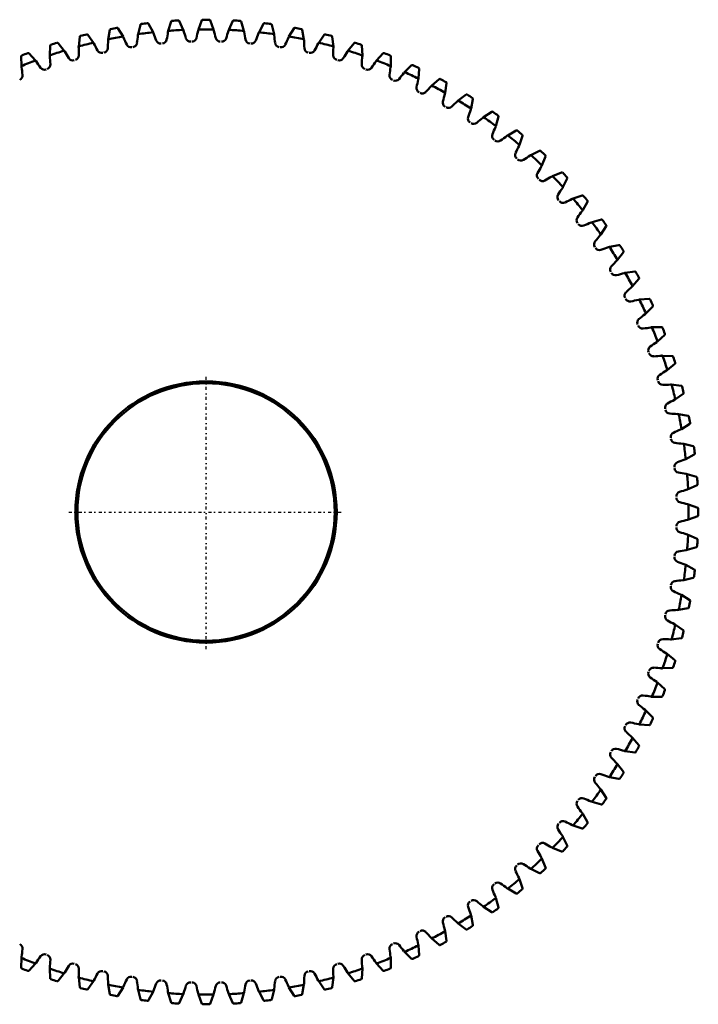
# Model space of a CAD drawing. Header units: millimetres. Extents: x -1 to 474, y -1 to 306.
# Tile 14 of 14: x 368 to 474, y 76 to 229. Entities that reach past the tile are written whole.
import ezdxf

# ---------------------------------------------------------------- set-up
doc = ezdxf.new("R2010")
doc.units = ezdxf.units.MM
doc.linetypes.add('Center', pattern=[1.5, 0.45, -0.5, 0.05, -0.5])
doc.layers.add('center', color=4, linetype='Center', lineweight=25)
doc.layers.add('vis', color=1, linetype='Continuous', lineweight=50)

# ---------------------------------------------------------------- blocks, each defined once
blk = doc.blocks.new('5_GEAHB1_5_100_15_A_40_b_0_in_GEAHB1_5_100_15_A_40_900')
at = {"layer": 'center'}
for p, q in [((397.2, 131.38), (397.2, 174.01)), ((375.88, 152.7), (418.51, 152.7))]:
    blk.add_line(p, q, dxfattribs=at)
at = {"layer": 'vis'}
for p, q in [((386.99, 228.42), (386.63, 226.95)), ((388.97, 227.25), (388.26, 228.58)), ((391.76, 228.92), (391.32, 227.47)), ((393.67, 227.62), (393.04, 229)), ((396.56, 229.11), (396.02, 227.69)), ((398.38, 227.69), (397.84, 229.11)), ((401.36, 229), (400.73, 227.62)), ((403.08, 227.47), (402.64, 228.92)), ((406.14, 228.58), (405.43, 227.25)), ((407.77, 226.95), (407.41, 228.42)), ((377.58, 226.55), (377.41, 225.04)), ((379.69, 225.63), (378.82, 226.86)), ((382.25, 227.63), (381.99, 226.14)), ((384.31, 226.58), (383.51, 227.87)), ((410.89, 227.87), (410.09, 226.58)), ((412.41, 226.14), (412.15, 227.63)), ((415.58, 226.86), (414.71, 225.63)), ((416.99, 225.04), (416.82, 226.55)), ((372.98, 225.17), (372.91, 223.66)), ((375.15, 224.38), (374.2, 225.56)), ((420.2, 225.56), (419.25, 224.38)), ((421.49, 223.66), (421.42, 225.17)), ((368.48, 223.51), (368.5, 221.99)), ((370.69, 222.86), (369.67, 223.98)), ((424.73, 223.98), (423.71, 222.86)), ((425.9, 221.99), (425.92, 223.51)), ((429.15, 222.11), (428.06, 221.06)), ((430.2, 220.05), (430.31, 221.56)), ((433.45, 219.96), (432.29, 218.98)), ((434.36, 217.85), (434.57, 219.35)), ((437.6, 217.55), (436.39, 216.65)), ((438.38, 215.39), (438.68, 216.87)), ((441.59, 214.89), (440.33, 214.06)), ((442.23, 212.68), (442.63, 214.14)), ((445.41, 211.98), (444.09, 211.23)), ((445.91, 209.73), (446.4, 211.16)), ((449.04, 208.84), (447.68, 208.17)), ((449.39, 206.56), (449.97, 207.96)), ((452.46, 205.47), (451.06, 204.89)), ((452.67, 203.18), (453.34, 204.54)), ((455.66, 201.9), (454.23, 201.41)), ((455.73, 199.59), (456.48, 200.91)), ((458.64, 198.13), (457.18, 197.73)), ((458.56, 195.83), (459.39, 197.09)), ((461.37, 194.18), (459.89, 193.88)), ((461.15, 191.89), (462.05, 193.1)), ((463.85, 190.07), (462.35, 189.86)), ((463.48, 187.79), (464.46, 188.95)), ((466.06, 185.81), (464.55, 185.7)), ((465.56, 183.56), (466.61, 184.65)), ((468.01, 181.42), (466.49, 181.4)), ((467.36, 179.21), (468.48, 180.23)), ((469.67, 176.92), (468.16, 176.99)), ((468.88, 174.75), (470.06, 175.7)), ((471.05, 172.32), (469.54, 172.49)), ((470.13, 170.21), (471.36, 171.08)), ((472.13, 167.65), (470.64, 167.91)), ((471.08, 165.59), (472.37, 166.39)), ((472.92, 162.91), (471.45, 163.27)), ((471.75, 160.93), (473.08, 161.64)), ((473.42, 158.14), (471.97, 158.58)), ((472.12, 156.23), (473.5, 156.86)), ((473.61, 153.34), (472.19, 153.88)), ((472.19, 151.52), (473.61, 152.06)), ((473.5, 148.54), (472.12, 149.17)), ((471.97, 146.82), (473.42, 147.26)), ((473.08, 143.76), (471.75, 144.47)), ((471.45, 142.13), (472.92, 142.49)), ((472.37, 139.01), (471.08, 139.81)), ((470.64, 137.49), (472.13, 137.75)), ((471.36, 134.32), (470.13, 135.19)), ((469.54, 132.91), (471.05, 133.08)), ((470.06, 129.7), (468.88, 130.65)), ((468.16, 128.41), (469.67, 128.48)), ((468.48, 125.17), (467.36, 126.19)), ((466.49, 124), (468.01, 123.98)), ((466.61, 120.75), (465.56, 121.84)), ((464.55, 119.7), (466.06, 119.59)), ((464.46, 116.45), (463.48, 117.61)), ((462.35, 115.54), (463.85, 115.33)), ((462.05, 112.3), (461.15, 113.51)), ((459.89, 111.52), (461.37, 111.22)), ((459.39, 108.31), (458.56, 109.57)), ((457.18, 107.67), (458.64, 107.27)), ((456.48, 104.49), (455.73, 105.81)), ((454.23, 103.99), (455.66, 103.5)), ((453.34, 100.86), (452.67, 102.22)), ((451.06, 100.51), (452.46, 99.93)), ((449.97, 97.44), (449.39, 98.84)), ((447.68, 97.23), (449.04, 96.56)), ((446.4, 94.24), (445.91, 95.67)), ((444.09, 94.17), (445.41, 93.42)), ((442.63, 91.26), (442.23, 92.72)), ((440.33, 91.34), (441.59, 90.51)), ((436.39, 88.75), (437.6, 87.85)), ((438.68, 88.53), (438.38, 90.01)), ((434.57, 86.05), (434.36, 87.55)), ((432.29, 86.42), (433.45, 85.44)), ((428.06, 84.34), (429.15, 83.29)), ((430.31, 83.84), (430.2, 85.35)), ((368.5, 83.41), (368.48, 81.89)), ((425.92, 81.89), (425.9, 83.41)), ((369.67, 81.42), (370.69, 82.54)), ((372.91, 81.74), (372.98, 80.23)), ((421.42, 80.23), (421.49, 81.74)), ((423.71, 82.54), (424.73, 81.42)), ((374.2, 79.84), (375.15, 81.02)), ((377.41, 80.36), (377.58, 78.85)), ((378.82, 78.54), (379.69, 79.77)), ((414.71, 79.77), (415.58, 78.54)), ((416.82, 78.85), (416.99, 80.36)), ((419.25, 81.02), (420.2, 79.84)), ((381.99, 79.26), (382.25, 77.77)), ((383.51, 77.53), (384.31, 78.82)), ((386.63, 78.45), (386.99, 76.98)), ((388.26, 76.82), (388.97, 78.15)), ((405.43, 78.15), (406.14, 76.82)), ((407.41, 76.98), (407.77, 78.45)), ((410.09, 78.82), (410.89, 77.53)), ((412.15, 77.77), (412.41, 79.26)), ((391.32, 77.93), (391.76, 76.48)), ((393.04, 76.4), (393.67, 77.78)), ((396.02, 77.71), (396.56, 76.29)), ((397.84, 76.29), (398.38, 77.71)), ((400.73, 77.78), (401.36, 76.4)), ((402.64, 76.48), (403.08, 77.93))]:
    blk.add_line(p, q, dxfattribs=at)
for points in [[(387.11, 228.53), (387.07, 228.52), (387.03, 228.49), (387, 228.45), (386.99, 228.42)], [(388.26, 228.58), (388.23, 228.62), (388.18, 228.65), (388.13, 228.66), (388.11, 228.66)], [(391.9, 229.02), (391.85, 229), (391.81, 228.98), (391.78, 228.94), (391.76, 228.92)], [(393.04, 229), (393.01, 229.04), (392.97, 229.07), (392.92, 229.08), (392.9, 229.08)], [(396.7, 229.2), (396.65, 229.19), (396.61, 229.17), (396.57, 229.13), (396.56, 229.11)], [(397.84, 229.11), (397.81, 229.15), (397.77, 229.18), (397.72, 229.2), (397.7, 229.2)], [(401.5, 229.08), (401.45, 229.07), (401.41, 229.05), (401.37, 229.02), (401.36, 229)], [(402.64, 228.92), (402.61, 228.96), (402.57, 228.99), (402.53, 229.01), (402.5, 229.02)], [(406.29, 228.66), (406.24, 228.66), (406.2, 228.64), (406.16, 228.61), (406.14, 228.58)], [(407.41, 228.42), (407.39, 228.47), (407.35, 228.51), (407.31, 228.53), (407.29, 228.53)], [(377.69, 226.67), (377.64, 226.65), (377.61, 226.62), (377.59, 226.57), (377.58, 226.55)], [(378.82, 226.86), (378.78, 226.9), (378.73, 226.92), (378.68, 226.92), (378.66, 226.92)], [(382.37, 227.75), (382.33, 227.73), (382.29, 227.7), (382.26, 227.66), (382.25, 227.63)], [(383.51, 227.87), (383.48, 227.91), (383.43, 227.93), (383.38, 227.94), (383.36, 227.94)], [(411.04, 227.94), (410.99, 227.94), (410.95, 227.92), (410.91, 227.89), (410.89, 227.87)], [(412.15, 227.63), (412.13, 227.68), (412.09, 227.72), (412.05, 227.74), (412.03, 227.75)], [(415.74, 226.92), (415.69, 226.92), (415.64, 226.91), (415.6, 226.89), (415.58, 226.86)], [(416.82, 226.55), (416.81, 226.59), (416.77, 226.64), (416.73, 226.66), (416.71, 226.67)], [(373.08, 225.3), (373.04, 225.28), (373.01, 225.24), (372.99, 225.2), (372.98, 225.17)], [(374.2, 225.56), (374.16, 225.6), (374.11, 225.61), (374.06, 225.61), (374.04, 225.61)], [(420.36, 225.61), (420.31, 225.62), (420.27, 225.61), (420.22, 225.58), (420.2, 225.56)], [(421.42, 225.17), (421.41, 225.22), (421.38, 225.26), (421.34, 225.29), (421.32, 225.3)], [(368.57, 223.64), (368.53, 223.62), (368.5, 223.58), (368.48, 223.53), (368.48, 223.51)], [(369.67, 223.98), (369.63, 224.01), (369.58, 224.02), (369.53, 224.02), (369.51, 224.01)], [(424.89, 224.01), (424.85, 224.02), (424.8, 224.02), (424.75, 223.99), (424.73, 223.98)], [(425.92, 223.51), (425.91, 223.55), (425.89, 223.6), (425.85, 223.63), (425.83, 223.64)], [(429.32, 222.13), (429.27, 222.14), (429.22, 222.14), (429.18, 222.12), (429.15, 222.11)], [(430.31, 221.56), (430.3, 221.61), (430.28, 221.66), (430.25, 221.69), (430.23, 221.7)], [(433.61, 219.98), (433.57, 219.99), (433.52, 219.99), (433.47, 219.98), (433.45, 219.96)], [(434.57, 219.35), (434.57, 219.4), (434.55, 219.44), (434.51, 219.48), (434.49, 219.49)], [(437.77, 217.56), (437.72, 217.58), (437.67, 217.58), (437.63, 217.57), (437.6, 217.55)], [(438.68, 216.87), (438.68, 216.92), (438.66, 216.97), (438.63, 217.01), (438.61, 217.02)], [(441.76, 214.88), (441.71, 214.91), (441.67, 214.91), (441.62, 214.9), (441.59, 214.89)], [(442.63, 214.14), (442.63, 214.19), (442.62, 214.24), (442.59, 214.28), (442.57, 214.29)], [(445.58, 211.96), (445.53, 211.99), (445.49, 212), (445.44, 211.99), (445.41, 211.98)], [(446.4, 211.16), (446.4, 211.21), (446.39, 211.26), (446.36, 211.31), (446.35, 211.32)], [(449.2, 208.81), (449.16, 208.84), (449.11, 208.85), (449.06, 208.84), (449.04, 208.84)], [(449.97, 207.96), (449.98, 208.01), (449.97, 208.06), (449.95, 208.1), (449.93, 208.12)], [(452.62, 205.43), (452.58, 205.46), (452.54, 205.48), (452.49, 205.48), (452.46, 205.47)], [(453.34, 204.54), (453.35, 204.59), (453.34, 204.64), (453.32, 204.68), (453.31, 204.7)], [(455.82, 201.85), (455.79, 201.88), (455.74, 201.9), (455.69, 201.9), (455.66, 201.9)], [(456.48, 200.91), (456.5, 200.96), (456.49, 201.01), (456.48, 201.06), (456.46, 201.08)], [(458.79, 198.07), (458.76, 198.1), (458.71, 198.13), (458.67, 198.13), (458.64, 198.13)], [(459.39, 197.09), (459.41, 197.14), (459.41, 197.19), (459.4, 197.24), (459.38, 197.26)], [(461.52, 194.11), (461.49, 194.15), (461.45, 194.17), (461.4, 194.18), (461.37, 194.18)], [(462.05, 193.1), (462.08, 193.15), (462.08, 193.2), (462.07, 193.25), (462.06, 193.27)], [(463.99, 189.99), (463.96, 190.03), (463.92, 190.06), (463.88, 190.07), (463.85, 190.07)], [(464.46, 188.95), (464.49, 188.99), (464.5, 189.04), (464.49, 189.09), (464.48, 189.11)], [(466.2, 185.73), (466.18, 185.77), (466.14, 185.79), (466.09, 185.81), (466.06, 185.81)], [(466.61, 184.65), (466.63, 184.7), (466.65, 184.75), (466.64, 184.8), (466.63, 184.82)], [(468.14, 181.33), (468.12, 181.37), (468.08, 181.4), (468.03, 181.42), (468.01, 181.42)], [(468.48, 180.23), (468.51, 180.27), (468.52, 180.32), (468.52, 180.37), (468.51, 180.39)], [(469.8, 176.82), (469.78, 176.86), (469.74, 176.89), (469.7, 176.91), (469.67, 176.92)], [(470.06, 175.7), (470.1, 175.74), (470.11, 175.79), (470.11, 175.84), (470.11, 175.86)], [(471.17, 172.21), (471.15, 172.26), (471.12, 172.29), (471.07, 172.31), (471.05, 172.32)], [(471.36, 171.08), (471.4, 171.12), (471.42, 171.17), (471.42, 171.22), (471.42, 171.24)], [(472.25, 167.53), (472.23, 167.57), (472.2, 167.61), (472.16, 167.64), (472.13, 167.65)], [(472.37, 166.39), (472.41, 166.42), (472.43, 166.47), (472.44, 166.52), (472.44, 166.54)], [(473.03, 162.79), (473.02, 162.83), (472.99, 162.87), (472.95, 162.9), (472.92, 162.91)], [(473.08, 161.64), (473.12, 161.67), (473.15, 161.72), (473.16, 161.77), (473.16, 161.79)], [(473.52, 158), (473.5, 158.05), (473.48, 158.09), (473.44, 158.12), (473.42, 158.14)], [(473.5, 156.86), (473.54, 156.89), (473.57, 156.93), (473.58, 156.98), (473.58, 157)], [(473.7, 153.2), (473.69, 153.25), (473.67, 153.29), (473.63, 153.33), (473.61, 153.34)], [(473.61, 152.06), (473.65, 152.09), (473.68, 152.13), (473.7, 152.18), (473.7, 152.2)], [(473.58, 148.4), (473.57, 148.45), (473.55, 148.49), (473.52, 148.53), (473.5, 148.54)], [(473.42, 147.26), (473.46, 147.29), (473.49, 147.33), (473.51, 147.37), (473.52, 147.4)], [(472.92, 142.49), (472.97, 142.51), (473.01, 142.55), (473.03, 142.59), (473.03, 142.61)], [(473.16, 143.61), (473.16, 143.66), (473.14, 143.7), (473.11, 143.74), (473.08, 143.76)], [(472.13, 137.75), (472.18, 137.77), (472.22, 137.81), (472.24, 137.85), (472.25, 137.87)], [(472.44, 138.86), (472.44, 138.91), (472.42, 138.95), (472.39, 138.99), (472.37, 139.01)], [(471.05, 133.08), (471.09, 133.09), (471.14, 133.13), (471.16, 133.17), (471.17, 133.19)], [(471.42, 134.16), (471.42, 134.21), (471.41, 134.26), (471.39, 134.3), (471.36, 134.32)], [(469.67, 128.48), (469.72, 128.49), (469.76, 128.52), (469.79, 128.56), (469.8, 128.58)], [(470.11, 129.54), (470.12, 129.59), (470.11, 129.63), (470.08, 129.68), (470.06, 129.7)], [(468.01, 123.98), (468.05, 123.99), (468.1, 124.01), (468.13, 124.05), (468.14, 124.07)], [(468.51, 125.01), (468.52, 125.05), (468.52, 125.1), (468.49, 125.15), (468.48, 125.17)], [(466.06, 119.59), (466.11, 119.6), (466.16, 119.62), (466.19, 119.65), (466.2, 119.67)], [(466.63, 120.58), (466.64, 120.63), (466.64, 120.68), (466.62, 120.72), (466.61, 120.75)], [(464.48, 116.29), (464.49, 116.33), (464.49, 116.38), (464.48, 116.43), (464.46, 116.45)], [(463.85, 115.33), (463.9, 115.33), (463.94, 115.35), (463.98, 115.39), (463.99, 115.41)], [(462.06, 112.13), (462.08, 112.18), (462.08, 112.23), (462.07, 112.27), (462.05, 112.3)], [(461.37, 111.22), (461.42, 111.22), (461.47, 111.24), (461.51, 111.27), (461.52, 111.29)], [(458.64, 107.27), (458.69, 107.27), (458.74, 107.28), (458.78, 107.31), (458.79, 107.33)], [(459.38, 108.14), (459.41, 108.19), (459.41, 108.23), (459.4, 108.28), (459.39, 108.31)], [(456.46, 104.32), (456.49, 104.37), (456.5, 104.41), (456.49, 104.46), (456.48, 104.49)], [(455.66, 103.5), (455.71, 103.5), (455.76, 103.51), (455.81, 103.54), (455.82, 103.55)], [(452.46, 99.93), (452.51, 99.92), (452.56, 99.93), (452.6, 99.95), (452.62, 99.97)], [(453.31, 100.7), (453.34, 100.74), (453.35, 100.79), (453.34, 100.84), (453.34, 100.86)], [(449.04, 96.56), (449.09, 96.55), (449.14, 96.56), (449.18, 96.58), (449.2, 96.59)], [(449.93, 97.28), (449.96, 97.32), (449.98, 97.36), (449.98, 97.41), (449.97, 97.44)], [(445.41, 93.42), (445.46, 93.4), (445.51, 93.41), (445.56, 93.42), (445.58, 93.44)], [(446.35, 94.08), (446.38, 94.11), (446.4, 94.16), (446.4, 94.21), (446.4, 94.24)], [(441.59, 90.51), (441.64, 90.49), (441.69, 90.49), (441.74, 90.5), (441.76, 90.52)], [(442.57, 91.11), (442.6, 91.14), (442.63, 91.19), (442.63, 91.23), (442.63, 91.26)], [(437.6, 87.85), (437.65, 87.82), (437.7, 87.82), (437.75, 87.83), (437.77, 87.84)], [(438.61, 88.38), (438.65, 88.41), (438.67, 88.45), (438.68, 88.5), (438.68, 88.53)], [(434.49, 85.91), (434.53, 85.94), (434.56, 85.98), (434.57, 86.02), (434.57, 86.05)], [(433.45, 85.44), (433.49, 85.41), (433.54, 85.4), (433.59, 85.41), (433.61, 85.42)], [(429.15, 83.29), (429.2, 83.27), (429.25, 83.25), (429.3, 83.26), (429.32, 83.27)], [(430.23, 83.7), (430.27, 83.72), (430.29, 83.76), (430.31, 83.81), (430.31, 83.84)], [(368.48, 81.89), (368.49, 81.85), (368.51, 81.8), (368.55, 81.77), (368.57, 81.76)], [(369.51, 81.39), (369.55, 81.38), (369.6, 81.38), (369.65, 81.41), (369.67, 81.42)], [(424.73, 81.42), (424.77, 81.39), (424.82, 81.38), (424.87, 81.38), (424.89, 81.39)], [(425.83, 81.76), (425.87, 81.78), (425.9, 81.82), (425.92, 81.87), (425.92, 81.89)], [(372.98, 80.23), (372.99, 80.18), (373.02, 80.14), (373.06, 80.11), (373.08, 80.1)], [(374.04, 79.79), (374.09, 79.78), (374.13, 79.79), (374.18, 79.82), (374.2, 79.84)], [(420.2, 79.84), (420.24, 79.8), (420.29, 79.79), (420.34, 79.79), (420.36, 79.79)], [(421.32, 80.1), (421.36, 80.12), (421.39, 80.16), (421.41, 80.2), (421.42, 80.23)], [(377.58, 78.85), (377.59, 78.81), (377.63, 78.76), (377.67, 78.74), (377.69, 78.73)], [(378.66, 78.48), (378.71, 78.48), (378.76, 78.49), (378.8, 78.51), (378.82, 78.54)], [(415.58, 78.54), (415.62, 78.5), (415.67, 78.48), (415.72, 78.48), (415.74, 78.48)], [(416.71, 78.73), (416.76, 78.75), (416.79, 78.78), (416.81, 78.83), (416.82, 78.85)], [(382.25, 77.77), (382.27, 77.72), (382.31, 77.68), (382.35, 77.66), (382.37, 77.65)], [(383.36, 77.46), (383.41, 77.46), (383.45, 77.48), (383.49, 77.51), (383.51, 77.53)], [(386.99, 76.98), (387.01, 76.93), (387.05, 76.89), (387.09, 76.87), (387.11, 76.87)], [(388.11, 76.74), (388.16, 76.74), (388.2, 76.76), (388.24, 76.79), (388.26, 76.82)], [(406.14, 76.82), (406.17, 76.78), (406.22, 76.75), (406.27, 76.74), (406.29, 76.74)], [(407.29, 76.87), (407.33, 76.88), (407.37, 76.91), (407.4, 76.95), (407.41, 76.98)], [(410.89, 77.53), (410.92, 77.49), (410.97, 77.47), (411.02, 77.46), (411.04, 77.46)], [(412.03, 77.65), (412.07, 77.67), (412.11, 77.7), (412.14, 77.74), (412.15, 77.77)], [(391.76, 76.48), (391.79, 76.44), (391.83, 76.41), (391.87, 76.39), (391.9, 76.38)], [(392.9, 76.32), (392.95, 76.33), (392.99, 76.35), (393.03, 76.38), (393.04, 76.4)], [(396.56, 76.29), (396.59, 76.25), (396.63, 76.22), (396.68, 76.2), (396.7, 76.2)], [(397.7, 76.2), (397.75, 76.21), (397.79, 76.23), (397.83, 76.27), (397.84, 76.29)], [(401.36, 76.4), (401.39, 76.36), (401.43, 76.33), (401.48, 76.32), (401.5, 76.32)], [(402.5, 76.38), (402.55, 76.4), (402.59, 76.42), (402.62, 76.46), (402.64, 76.48)]]:
    blk.add_lwpolyline(points, dxfattribs=at)
for radius in [20.3, 20]:
    blk.add_circle((397.2, 152.7), radius, dxfattribs=at)
for centre, radius, start, end in [((397.2, 152.7), 76.5, 96.8241, 97.5759), ((397.2, 152.7), 76.5, 93.2241, 93.9759), ((397.2, 152.7), 76.5, 89.6241, 90.3759), ((397.2, 152.7), 76.5, 86.0241, 86.7759), ((397.2, 152.7), 76.5, 82.4241, 83.1759), ((397.2, 152.7), 76.5, 104.0241, 104.7759), ((397.2, 152.7), 75, 99.9, 101.7), ((397.2, 152.7), 76.5, 100.4241, 101.1759), ((383.22, 225.96), 1.25, 22.7249, 29.9), ((404.87, 235.03), 22.22, 202.7249, 205.8924), ((364.46, 228.63), 22.22, 352.1076, 355.2751), ((387.85, 226.69), 1.25, 168.1, 175.2751), ((397.2, 152.7), 75, 96.3, 98.1), ((387.85, 226.69), 1.25, 19.1249, 26.3), ((410.03, 234.38), 22.22, 199.1249, 202.2924), ((369.3, 230.53), 22.22, 348.5076, 351.6751), ((392.52, 227.14), 1.25, 164.5, 171.6751), ((397.2, 152.7), 75, 92.7, 94.5), ((392.52, 227.14), 1.25, 15.5249, 22.7), ((415.13, 233.42), 22.22, 195.5249, 198.6924), ((374.24, 232.13), 22.22, 344.9076, 348.0751), ((397.2, 227.28), 1.25, 160.9, 168.0751), ((397.2, 152.7), 75, 89.1, 90.9), ((397.2, 227.28), 1.25, 11.9249, 19.1), ((420.16, 232.13), 22.22, 191.9249, 195.0924), ((379.27, 233.42), 22.22, 341.3076, 344.4751), ((401.88, 227.14), 1.25, 157.3, 164.4751), ((397.2, 152.7), 75, 85.5, 87.3), ((401.88, 227.14), 1.25, 8.3249, 15.5), ((425.1, 230.53), 22.22, 188.3249, 191.4924), ((384.37, 234.38), 22.22, 337.7076, 340.8751), ((406.55, 226.69), 1.25, 153.7, 160.8751), ((397.2, 152.7), 75, 81.9, 83.7), ((406.55, 226.69), 1.25, 4.7249, 11.9), ((429.94, 228.63), 22.22, 184.7249, 187.8924), ((389.53, 235.03), 22.22, 334.1076, 337.2751), ((411.18, 225.96), 1.25, 150.1, 157.2751), ((397.2, 152.7), 75, 78.3, 80.1), ((397.2, 152.7), 76.5, 78.8241, 79.5759), ((397.2, 152.7), 76.5, 75.2241, 75.9759), ((397.2, 152.7), 76.5, 107.6241, 108.3759), ((397.2, 152.7), 75, 103.5, 105.3), ((378.65, 224.94), 1.25, 175.3, 182.4751), ((378.65, 224.94), 1.25, 26.3249, 33.5), ((399.69, 235.35), 22.22, 206.3249, 209.4924), ((359.76, 226.42), 22.22, 355.7076, 358.8751), ((383.22, 225.96), 1.25, 171.7, 178.8751), ((385.55, 225.65), 0.75, 205.8924, 279.0695), ((385.73, 225.68), 0.75, 278.9305, 352.1076), ((390.16, 226.24), 0.75, 202.2924, 275.4695), ((390.34, 226.26), 0.75, 275.3305, 348.5076), ((394.79, 226.54), 0.75, 198.6924, 271.8695), ((394.97, 226.54), 0.75, 271.7305, 344.9076), ((399.43, 226.54), 0.75, 195.0924, 268.2695), ((399.61, 226.54), 0.75, 268.1305, 341.3076), ((404.06, 226.26), 0.75, 191.4924, 264.6695), ((404.24, 226.24), 0.75, 264.5305, 337.7076), ((408.67, 225.68), 0.75, 187.8924, 261.0695), ((408.85, 225.65), 0.75, 260.9305, 334.1076), ((411.18, 225.96), 1.25, 1.1249, 8.3), ((434.64, 226.42), 22.22, 181.1249, 184.2924), ((394.71, 235.35), 22.22, 330.5076, 333.6751), ((415.75, 224.94), 1.25, 146.5, 153.6751), ((397.2, 152.7), 75, 74.7, 76.5), ((415.75, 224.94), 1.25, 357.5249, 4.7), ((397.2, 152.7), 76.5, 71.6241, 72.3759), ((397.2, 152.7), 76.5, 111.2241, 111.9759), ((397.2, 152.7), 75, 107.1, 108.9), ((374.15, 223.63), 1.25, 178.9, 186.0751), ((350.82, 221.15), 22.22, 2.9076, 6.0751), ((374.15, 223.63), 1.25, 29.9249, 37.1), ((394.49, 235.34), 22.22, 209.9249, 213.0924), ((376.68, 223.67), 0.75, 286.1305, 359.3076), ((355.21, 223.93), 22.22, 359.3076, 2.4751), ((381, 224.78), 0.75, 209.4924, 282.6695), ((381.17, 224.82), 0.75, 282.5305, 355.7076), ((413.23, 224.82), 0.75, 184.2924, 257.4695), ((413.4, 224.78), 0.75, 257.3305, 330.5076), ((439.19, 223.93), 22.22, 177.5249, 180.6924), ((417.72, 223.67), 0.75, 180.6924, 253.8695), ((399.91, 235.34), 22.22, 326.9076, 330.0751), ((420.25, 223.63), 1.25, 142.9, 150.0751), ((397.2, 152.7), 75, 71.1, 72.9), ((443.58, 221.15), 22.22, 173.9249, 177.0924), ((420.25, 223.63), 1.25, 353.9249, 1.1), ((397.2, 152.7), 76.5, 68.0241, 68.7759), ((397.2, 152.7), 75, 110.7, 112.5), ((369.74, 222.05), 1.25, 182.5, 189.6751), ((369.74, 222.05), 1.25, 33.5249, 40.7), ((389.31, 235.01), 22.22, 213.5249, 216.6924), ((372.26, 222.24), 0.75, 289.7305, 2.9076), ((376.5, 223.62), 0.75, 213.0924, 286.2695), ((417.9, 223.62), 0.75, 253.7305, 326.9076), ((422.14, 222.24), 0.75, 177.0924, 250.2695), ((405.09, 235.01), 22.22, 323.3076, 326.4751), ((424.66, 222.05), 1.25, 139.3, 146.4751), ((397.2, 152.7), 75, 67.5, 69.3), ((424.66, 222.05), 1.25, 350.3249, 357.5), ((397.2, 152.7), 76.5, 64.4241, 65.1759), ((367.94, 220.53), 0.75, 293.3305, 6.5076), ((346.61, 218.1), 22.22, 6.5076, 9.6751), ((372.09, 222.18), 0.75, 216.6924, 289.8695), ((422.31, 222.18), 0.75, 250.1305, 323.3076), ((447.79, 218.1), 22.22, 170.3249, 173.4924), ((426.46, 220.53), 0.75, 173.4924, 246.6695), ((410.24, 234.35), 22.22, 319.7076, 322.8751), ((428.96, 220.18), 1.25, 135.7, 142.8751), ((397.2, 152.7), 75, 63.9, 65.7), ((426.62, 220.46), 0.75, 246.5305, 319.7076), ((451.8, 214.8), 22.22, 166.7249, 169.8924), ((428.96, 220.18), 1.25, 346.7249, 353.9), ((415.34, 233.37), 22.22, 316.1076, 319.2751), ((433.13, 218.06), 1.25, 132.1, 139.2751), ((397.2, 152.7), 75, 60.3, 62.1), ((397.2, 152.7), 76.5, 60.8241, 61.5759), ((430.66, 218.56), 0.75, 169.8924, 243.0695), ((430.82, 218.48), 0.75, 242.9305, 316.1076), ((455.59, 211.24), 22.22, 163.1249, 166.2924), ((433.13, 218.06), 1.25, 343.1249, 350.3), ((397.2, 152.7), 76.5, 57.2241, 57.9759), ((434.73, 216.33), 0.75, 166.2924, 239.4695), ((420.37, 232.07), 22.22, 312.5076, 315.6751), ((437.16, 215.67), 1.25, 128.5, 135.6751), ((397.2, 152.7), 75, 56.7, 58.5), ((434.88, 216.24), 0.75, 239.3305, 312.5076), ((459.15, 207.46), 22.22, 159.5249, 162.6924), ((437.16, 215.67), 1.25, 339.5249, 346.7), ((397.2, 152.7), 76.5, 53.6241, 54.3759), ((438.65, 213.85), 0.75, 162.6924, 235.8695), ((438.8, 213.75), 0.75, 235.7305, 308.9076), ((425.31, 230.46), 22.22, 308.9076, 312.0751), ((441.04, 213.04), 1.25, 124.9, 132.0751), ((397.2, 152.7), 75, 53.1, 54.9), ((441.04, 213.04), 1.25, 335.9249, 343.1), ((442.41, 211.13), 0.75, 159.0924, 232.2695), ((462.47, 203.46), 22.22, 155.9249, 159.0924), ((430.14, 228.54), 22.22, 305.3076, 308.4751), ((444.74, 210.17), 1.25, 121.3, 128.4751), ((397.2, 152.7), 75, 49.5, 51.3), ((397.2, 152.7), 76.5, 50.0241, 50.7759), ((442.55, 211.02), 0.75, 232.1305, 305.3076), ((444.74, 210.17), 1.25, 332.3249, 339.5), ((445.99, 208.17), 0.75, 155.4924, 228.6695), ((465.52, 199.27), 22.22, 152.3249, 155.4924), ((434.84, 226.32), 22.22, 301.7076, 304.8751), ((448.26, 207.07), 1.25, 117.7, 124.8751), ((397.2, 152.7), 75, 45.9, 47.7), ((397.2, 152.7), 76.5, 46.4241, 47.1759), ((446.12, 208.06), 0.75, 228.5305, 301.7076), ((448.26, 207.07), 1.25, 328.7249, 335.9), ((449.37, 205), 0.75, 151.8924, 225.0695), ((468.31, 194.88), 22.22, 148.7249, 151.8924), ((397.2, 152.7), 76.5, 42.8241, 43.5759), ((449.5, 204.87), 0.75, 224.9305, 298.1076), ((439.38, 223.81), 22.22, 298.1076, 301.2751), ((451.57, 203.76), 1.25, 114.1, 121.2751), ((397.2, 152.7), 75, 42.3, 44.1), ((452.56, 201.62), 0.75, 148.2924, 221.4695), ((470.82, 190.34), 22.22, 145.1249, 148.2924), ((451.57, 203.76), 1.25, 325.1249, 332.3), ((452.67, 201.49), 0.75, 221.3305, 294.5076), ((443.77, 221.02), 22.22, 294.5076, 297.6751), ((454.67, 200.24), 1.25, 110.5, 117.6751), ((397.2, 152.7), 75, 38.7, 40.5), ((397.2, 152.7), 76.5, 39.2241, 39.9759), ((473.04, 185.64), 22.22, 141.5249, 144.6924), ((454.67, 200.24), 1.25, 321.5249, 328.7), ((455.52, 198.05), 0.75, 144.6924, 217.8695), ((455.63, 197.91), 0.75, 217.7305, 290.9076), ((447.96, 217.97), 22.22, 290.9076, 294.0751), ((457.54, 196.54), 1.25, 106.9, 114.0751), ((397.2, 152.7), 75, 35.1, 36.9), ((397.2, 152.7), 76.5, 35.6241, 36.3759), ((458.25, 194.3), 0.75, 141.0924, 214.2695), ((474.96, 180.81), 22.22, 137.9249, 141.0924), ((457.54, 196.54), 1.25, 317.9249, 325.1), ((458.35, 194.15), 0.75, 214.1305, 287.3076), ((451.96, 214.65), 22.22, 287.3076, 290.4751), ((460.17, 192.66), 1.25, 103.3, 110.4751), ((397.2, 152.7), 75, 31.5, 33.3), ((397.2, 152.7), 76.5, 32.0241, 32.7759), ((476.57, 175.87), 22.22, 134.3249, 137.4924), ((460.17, 192.66), 1.25, 314.3249, 321.5), ((460.74, 190.38), 0.75, 137.4924, 210.6695), ((460.83, 190.23), 0.75, 210.5305, 283.7076), ((455.74, 211.09), 22.22, 283.7076, 286.8751), ((462.56, 188.63), 1.25, 99.7, 106.8751), ((397.2, 152.7), 75, 27.9, 29.7), ((397.2, 152.7), 76.5, 28.4241, 29.1759), ((462.98, 186.32), 0.75, 133.8924, 207.0695), ((477.87, 170.84), 22.22, 130.7249, 133.8924), ((462.56, 188.63), 1.25, 310.7249, 317.9), ((463.06, 186.16), 0.75, 206.9305, 280.1076), ((459.3, 207.3), 22.22, 280.1076, 283.2751), ((464.68, 184.46), 1.25, 96.1, 103.2751), ((397.2, 152.7), 75, 24.3, 26.1), ((397.2, 152.7), 76.5, 24.8241, 25.5759), ((464.96, 182.12), 0.75, 130.2924, 203.4695), ((478.85, 165.74), 22.22, 127.1249, 130.2924), ((464.68, 184.46), 1.25, 307.1249, 314.3), ((465.03, 181.96), 0.75, 203.3305, 276.5076), ((462.6, 203.29), 22.22, 276.5076, 279.6751), ((466.55, 180.16), 1.25, 92.5, 99.6751), ((397.2, 152.7), 75, 20.7, 22.5), ((397.2, 152.7), 76.5, 21.2241, 21.9759), ((479.51, 160.59), 22.22, 123.5249, 126.6924), ((466.55, 180.16), 1.25, 303.5249, 310.7), ((466.68, 177.81), 0.75, 126.6924, 199.8695), ((466.74, 177.64), 0.75, 199.7305, 272.9076), ((465.65, 199.08), 22.22, 272.9076, 276.0751), ((468.13, 175.75), 1.25, 88.9, 96.0751), ((397.2, 152.7), 75, 17.1, 18.9), ((397.2, 152.7), 76.5, 17.6241, 18.3759), ((479.84, 155.41), 22.22, 119.9249, 123.0924), ((468.13, 175.75), 1.25, 299.9249, 307.1), ((468.12, 173.4), 0.75, 123.0924, 196.2695), ((468.17, 173.22), 0.75, 196.1305, 269.3076), ((468.43, 194.69), 22.22, 269.3076, 272.4751), ((469.44, 171.25), 1.25, 85.3, 92.4751), ((397.2, 152.7), 75, 13.5, 15.3), ((397.2, 152.7), 76.5, 14.0241, 14.7759), ((479.85, 150.21), 22.22, 116.3249, 119.4924), ((469.44, 171.25), 1.25, 296.3249, 303.5), ((469.28, 168.9), 0.75, 119.4924, 192.6695), ((469.32, 168.73), 0.75, 192.5305, 265.7076), ((470.92, 190.14), 22.22, 265.7076, 268.8751), ((470.46, 166.68), 1.25, 81.7, 88.8751), ((397.2, 152.7), 75, 9.9, 11.7), ((397.2, 152.7), 76.5, 10.4241, 11.1759), ((479.53, 145.03), 22.22, 112.7249, 115.8924), ((470.46, 166.68), 1.25, 292.7249, 299.9), ((470.15, 164.35), 0.75, 115.8924, 189.0695), ((470.18, 164.17), 0.75, 188.9305, 262.1076), ((473.13, 185.44), 22.22, 262.1076, 265.2751), ((471.19, 162.05), 1.25, 78.1, 85.2751), ((397.2, 152.7), 75, 6.3, 8.1), ((397.2, 152.7), 76.5, 6.8241, 7.5759), ((478.88, 139.87), 22.22, 109.1249, 112.2924), ((471.19, 162.05), 1.25, 289.1249, 296.3), ((470.74, 159.74), 0.75, 112.2924, 185.4695), ((470.76, 159.56), 0.75, 185.3305, 258.5076), ((475.03, 180.6), 22.22, 258.5076, 261.6751), ((471.64, 157.38), 1.25, 74.5, 81.6751), ((397.2, 152.7), 75, 2.7, 4.5), ((397.2, 152.7), 76.5, 3.2241, 3.9759), ((477.92, 134.77), 22.22, 105.5249, 108.6924), ((471.64, 157.38), 1.25, 285.5249, 292.7), ((471.04, 155.11), 0.75, 108.6924, 181.8695), ((471.04, 154.93), 0.75, 181.7305, 254.9076), ((476.63, 175.66), 22.22, 254.9076, 258.0751), ((471.78, 152.7), 1.25, 70.9, 78.0751), ((397.2, 152.7), 75, 359.1, 0.9), ((397.2, 152.7), 76.5, 359.6241, 0.3759), ((476.63, 129.74), 22.22, 101.9249, 105.0924), ((471.78, 152.7), 1.25, 281.9249, 289.1), ((471.04, 150.47), 0.75, 105.0924, 178.2695), ((471.04, 150.29), 0.75, 178.1305, 251.3076), ((477.92, 170.63), 22.22, 251.3076, 254.4751), ((471.64, 148.02), 1.25, 67.3, 74.4751), ((397.2, 152.7), 75, 355.5, 357.3), ((397.2, 152.7), 76.5, 356.0241, 356.7759), ((470.74, 145.66), 0.75, 174.5305, 247.7076), ((470.76, 145.84), 0.75, 101.4924, 174.6695), ((475.03, 124.8), 22.22, 98.3249, 101.4924), ((471.64, 148.02), 1.25, 278.3249, 285.5), ((478.88, 165.53), 22.22, 247.7076, 250.8751), ((397.2, 152.7), 75, 351.9, 353.7), ((471.19, 143.35), 1.25, 63.7, 70.8751), ((397.2, 152.7), 76.5, 352.4241, 353.1759), ((470.15, 141.05), 0.75, 170.9305, 244.1076), ((470.18, 141.23), 0.75, 97.8924, 171.0695), ((473.13, 119.96), 22.22, 94.7249, 97.8924), ((471.19, 143.35), 1.25, 274.7249, 281.9), ((479.53, 160.37), 22.22, 244.1076, 247.2751), ((397.2, 152.7), 75, 348.3, 350.1), ((470.46, 138.72), 1.25, 60.1, 67.2751), ((397.2, 152.7), 76.5, 348.8241, 349.5759), ((469.28, 136.5), 0.75, 167.3305, 240.5076), ((469.32, 136.67), 0.75, 94.2924, 167.4695), ((470.92, 115.26), 22.22, 91.1249, 94.2924), ((470.46, 138.72), 1.25, 271.1249, 278.3), ((479.85, 155.19), 22.22, 240.5076, 243.6751), ((397.2, 152.7), 75, 344.7, 346.5), ((469.44, 134.15), 1.25, 56.5, 63.6751), ((397.2, 152.7), 76.5, 345.2241, 345.9759), ((468.12, 132), 0.75, 163.7305, 236.9076), ((468.17, 132.18), 0.75, 90.6924, 163.8695), ((468.43, 110.71), 22.22, 87.5249, 90.6924), ((469.44, 134.15), 1.25, 267.5249, 274.7), ((479.84, 149.99), 22.22, 236.9076, 240.0751), ((397.2, 152.7), 75, 341.1, 342.9), ((468.13, 129.65), 1.25, 52.9, 60.0751), ((397.2, 152.7), 76.5, 341.6241, 342.3759), ((466.68, 127.59), 0.75, 160.1305, 233.3076), ((466.74, 127.76), 0.75, 87.0924, 160.2695), ((465.65, 106.32), 22.22, 83.9249, 87.0924), ((468.13, 129.65), 1.25, 263.9249, 271.1), ((479.51, 144.81), 22.22, 233.3076, 236.4751), ((397.2, 152.7), 75, 337.5, 339.3), ((466.55, 125.24), 1.25, 49.3, 56.4751), ((465.03, 123.44), 0.75, 83.4924, 156.6695), ((462.6, 102.11), 22.22, 80.3249, 83.4924), ((466.55, 125.24), 1.25, 260.3249, 267.5), ((397.2, 152.7), 76.5, 338.0241, 338.7759), ((464.96, 123.28), 0.75, 156.5305, 229.7076), ((478.85, 139.66), 22.22, 229.7076, 232.8751), ((397.2, 152.7), 75, 333.9, 335.7), ((464.68, 120.94), 1.25, 45.7, 52.8751), ((462.98, 119.08), 0.75, 152.9305, 226.1076), ((463.06, 119.24), 0.75, 79.8924, 153.0695), ((459.3, 98.1), 22.22, 76.7249, 79.8924), ((464.68, 120.94), 1.25, 256.7249, 263.9), ((397.2, 152.7), 76.5, 334.4241, 335.1759), ((477.87, 134.56), 22.22, 226.1076, 229.2751), ((397.2, 152.7), 75, 330.3, 332.1), ((462.56, 116.77), 1.25, 42.1, 49.2751), ((397.2, 152.7), 76.5, 330.8241, 331.5759), ((460.74, 115.02), 0.75, 149.3305, 222.5076), ((460.83, 115.17), 0.75, 76.2924, 149.4695), ((455.74, 94.31), 22.22, 73.1249, 76.2924), ((462.56, 116.77), 1.25, 253.1249, 260.3), ((397.2, 152.7), 75, 326.7, 328.5), ((476.57, 129.53), 22.22, 222.5076, 225.6751), ((460.17, 112.74), 1.25, 38.5, 45.6751), ((458.35, 111.25), 0.75, 72.6924, 145.8695), ((451.96, 90.75), 22.22, 69.5249, 72.6924), ((397.2, 152.7), 76.5, 327.2241, 327.9759), ((458.25, 111.1), 0.75, 145.7305, 218.9076), ((474.96, 124.59), 22.22, 218.9076, 222.0751), ((460.17, 112.74), 1.25, 249.5249, 256.7), ((397.2, 152.7), 75, 323.1, 324.9), ((457.54, 108.86), 1.25, 34.9, 42.0751), ((455.52, 107.35), 0.75, 142.1305, 215.3076), ((455.63, 107.49), 0.75, 69.0924, 142.2695), ((447.96, 87.43), 22.22, 65.9249, 69.0924), ((457.54, 108.86), 1.25, 245.9249, 253.1), ((397.2, 152.7), 76.5, 323.6241, 324.3759), ((397.2, 152.7), 75, 319.5, 321.3), ((473.04, 119.76), 22.22, 215.3076, 218.4751), ((454.67, 105.16), 1.25, 31.3, 38.4751), ((452.56, 103.78), 0.75, 138.5305, 211.7076), ((452.67, 103.91), 0.75, 65.4924, 138.6695), ((443.77, 84.38), 22.22, 62.3249, 65.4924), ((454.67, 105.16), 1.25, 242.3249, 249.5), ((397.2, 152.7), 76.5, 320.0241, 320.7759), ((470.82, 115.06), 22.22, 211.7076, 214.8751), ((449.5, 100.53), 0.75, 61.8924, 135.0695), ((439.38, 81.59), 22.22, 58.7249, 61.8924), ((397.2, 152.7), 75, 315.9, 317.7), ((451.57, 101.64), 1.25, 27.7, 34.8751), ((449.37, 100.4), 0.75, 134.9305, 208.1076), ((468.31, 110.52), 22.22, 208.1076, 211.2751), ((451.57, 101.64), 1.25, 238.7249, 245.9), ((397.2, 152.7), 76.5, 316.4241, 317.1759), ((446.12, 97.34), 0.75, 58.2924, 131.4695), ((434.84, 79.08), 22.22, 55.1249, 58.2924), ((397.2, 152.7), 75, 312.3, 314.1), ((448.26, 98.33), 1.25, 24.1, 31.2751), ((445.99, 97.23), 0.75, 131.3305, 204.5076), ((465.52, 106.13), 22.22, 204.5076, 207.6751), ((448.26, 98.33), 1.25, 235.1249, 242.3), ((397.2, 152.7), 76.5, 312.8241, 313.5759), ((442.41, 94.27), 0.75, 127.7305, 200.9076), ((442.55, 94.38), 0.75, 54.6924, 127.8695), ((430.14, 76.86), 22.22, 51.5249, 54.6924), ((397.2, 152.7), 75, 308.7, 310.5), ((444.74, 95.23), 1.25, 20.5, 27.6751), ((462.47, 101.94), 22.22, 200.9076, 204.0751), ((444.74, 95.23), 1.25, 231.5249, 238.7), ((397.2, 152.7), 76.5, 309.2241, 309.9759), ((438.65, 91.55), 0.75, 124.1305, 197.3076), ((438.8, 91.65), 0.75, 51.0924, 124.2695), ((425.31, 74.94), 22.22, 47.9249, 51.0924), ((397.2, 152.7), 75, 305.1, 306.9), ((441.04, 92.36), 1.25, 16.9, 24.0751), ((459.15, 97.94), 22.22, 197.3076, 200.4751), ((441.04, 92.36), 1.25, 227.9249, 235.1), ((397.2, 152.7), 76.5, 305.6241, 306.3759), ((434.73, 89.07), 0.75, 120.5305, 193.7076), ((455.59, 94.16), 22.22, 193.7076, 196.8751), ((434.88, 89.16), 0.75, 47.4924, 120.6695), ((420.37, 73.33), 22.22, 44.3249, 47.4924), ((437.16, 89.73), 1.25, 224.3249, 231.5), ((397.2, 152.7), 75, 301.5, 303.3), ((437.16, 89.73), 1.25, 13.3, 20.4751), ((430.66, 86.84), 0.75, 116.9305, 190.1076), ((430.82, 86.92), 0.75, 43.8924, 117.0695), ((415.34, 72.03), 22.22, 40.7249, 43.8924), ((397.2, 152.7), 75, 297.9, 299.7), ((433.13, 87.34), 1.25, 9.7, 16.8751), ((397.2, 152.7), 76.5, 302.0241, 302.7759), ((426.62, 84.94), 0.75, 40.2924, 113.4695), ((451.8, 90.6), 22.22, 190.1076, 193.2751), ((433.13, 87.34), 1.25, 220.7249, 227.9), ((397.2, 152.7), 76.5, 298.4241, 299.1759), ((367.94, 84.87), 0.75, 353.4924, 66.6695), ((346.61, 87.3), 22.22, 350.3249, 353.4924), ((426.46, 84.87), 0.75, 113.3305, 186.5076), ((447.79, 87.3), 22.22, 186.5076, 189.6751), ((410.24, 71.05), 22.22, 37.1249, 40.2924), ((428.96, 85.22), 1.25, 217.1249, 224.3), ((397.2, 152.7), 75, 294.3, 296.1), ((428.96, 85.22), 1.25, 6.1, 13.2751), ((369.74, 83.35), 1.25, 170.3249, 177.5), ((397.2, 152.7), 75, 247.5, 249.3), ((369.74, 83.35), 1.25, 319.3, 326.4751), ((389.31, 70.39), 22.22, 143.3076, 146.4751), ((372.09, 83.22), 0.75, 70.1305, 143.3076), ((372.26, 83.16), 0.75, 357.0924, 70.2695), ((350.82, 84.25), 22.22, 353.9249, 357.0924), ((422.14, 83.16), 0.75, 109.7305, 182.9076), ((443.58, 84.25), 22.22, 182.9076, 186.0751), ((422.31, 83.22), 0.75, 36.6924, 109.8695), ((405.09, 70.39), 22.22, 33.5249, 36.6924), ((424.66, 83.35), 1.25, 213.5249, 220.7), ((397.2, 152.7), 75, 290.7, 292.5), ((424.66, 83.35), 1.25, 2.5, 9.6751), ((397.2, 152.7), 76.5, 294.8241, 295.5759), ((397.2, 152.7), 76.5, 248.0241, 248.7759), ((374.15, 81.77), 1.25, 173.9249, 181.1), ((397.2, 152.7), 75, 251.1, 252.9), ((374.15, 81.77), 1.25, 322.9, 330.0751), ((394.49, 70.06), 22.22, 146.9076, 150.0751), ((376.5, 81.78), 0.75, 73.7305, 146.9076), ((376.68, 81.73), 0.75, 0.6924, 73.8695), ((355.21, 81.47), 22.22, 357.5249, 0.6924), ((381, 80.62), 0.75, 77.3305, 150.5076), ((381.17, 80.58), 0.75, 4.2924, 77.4695), ((413.23, 80.58), 0.75, 102.5305, 175.7076), ((413.4, 80.62), 0.75, 29.4924, 102.6695), ((417.72, 81.73), 0.75, 106.1305, 179.3076), ((439.19, 81.47), 22.22, 179.3076, 182.4751), ((417.9, 81.78), 0.75, 33.0924, 106.2695), ((399.91, 70.06), 22.22, 29.9249, 33.0924), ((420.25, 81.77), 1.25, 209.9249, 217.1), ((397.2, 152.7), 75, 287.1, 288.9), ((420.25, 81.77), 1.25, 358.9, 6.0751), ((397.2, 152.7), 76.5, 291.2241, 291.9759), ((397.2, 152.7), 76.5, 251.6241, 252.3759), ((378.65, 80.46), 1.25, 177.5249, 184.7), ((397.2, 152.7), 75, 254.7, 256.5), ((378.65, 80.46), 1.25, 326.5, 333.6751), ((399.69, 70.05), 22.22, 150.5076, 153.6751), ((359.76, 78.98), 22.22, 1.1249, 4.2924), ((404.87, 70.37), 22.22, 154.1076, 157.2751), ((385.55, 79.75), 0.75, 80.9305, 154.1076), ((385.73, 79.72), 0.75, 7.8924, 81.0695), ((364.46, 76.77), 22.22, 4.7249, 7.8924), ((390.16, 79.16), 0.75, 84.5305, 157.7076), ((390.34, 79.14), 0.75, 11.4924, 84.6695), ((394.79, 78.86), 0.75, 88.1305, 161.3076), ((394.97, 78.86), 0.75, 15.0924, 88.2695), ((399.43, 78.86), 0.75, 91.7305, 164.9076), ((399.61, 78.86), 0.75, 18.6924, 91.8695), ((404.06, 79.14), 0.75, 95.3305, 168.5076), ((404.24, 79.16), 0.75, 22.2924, 95.4695), ((429.94, 76.77), 22.22, 172.1076, 175.2751), ((408.67, 79.72), 0.75, 98.9305, 172.1076), ((408.85, 79.75), 0.75, 25.8924, 99.0695), ((389.53, 70.37), 22.22, 22.7249, 25.8924), ((434.64, 78.98), 22.22, 175.7076, 178.8751), ((394.71, 70.05), 22.22, 26.3249, 29.4924), ((415.75, 80.46), 1.25, 206.3249, 213.5), ((397.2, 152.7), 75, 283.5, 285.3), ((415.75, 80.46), 1.25, 355.3, 2.4751), ((397.2, 152.7), 76.5, 287.6241, 288.3759), ((397.2, 152.7), 76.5, 255.2241, 255.9759), ((383.22, 79.44), 1.25, 181.1249, 188.3), ((397.2, 152.7), 75, 258.3, 260.1), ((383.22, 79.44), 1.25, 330.1, 337.2751), ((387.85, 78.71), 1.25, 184.7249, 191.9), ((397.2, 152.7), 75, 261.9, 263.7), ((387.85, 78.71), 1.25, 333.7, 340.8751), ((410.03, 71.02), 22.22, 157.7076, 160.8751), ((369.3, 74.87), 22.22, 8.3249, 11.4924), ((392.52, 78.26), 1.25, 188.3249, 195.5), ((415.13, 71.98), 22.22, 161.3076, 164.4751), ((374.24, 73.27), 22.22, 11.9249, 15.0924), ((420.16, 73.27), 22.22, 164.9076, 168.0751), ((379.27, 71.98), 22.22, 15.5249, 18.6924), ((401.88, 78.26), 1.25, 344.5, 351.6751), ((425.1, 74.87), 22.22, 168.5076, 171.6751), ((384.37, 71.02), 22.22, 19.1249, 22.2924), ((406.55, 78.71), 1.25, 199.1249, 206.3), ((397.2, 152.7), 75, 276.3, 278.1), ((406.55, 78.71), 1.25, 348.1, 355.2751), ((411.18, 79.44), 1.25, 202.7249, 209.9), ((397.2, 152.7), 75, 279.9, 281.7), ((411.18, 79.44), 1.25, 351.7, 358.8751), ((397.2, 152.7), 76.5, 284.0241, 284.7759), ((397.2, 152.7), 76.5, 258.8241, 259.5759), ((397.2, 152.7), 76.5, 262.4241, 263.1759), ((397.2, 152.7), 75, 265.5, 267.3), ((392.52, 78.26), 1.25, 337.3, 344.4751), ((397.2, 78.12), 1.25, 191.9249, 199.1), ((397.2, 152.7), 75, 269.1, 270.9), ((397.2, 78.12), 1.25, 340.9, 348.0751), ((401.88, 78.26), 1.25, 195.5249, 202.7), ((397.2, 152.7), 75, 272.7, 274.5), ((397.2, 152.7), 76.5, 276.8241, 277.5759), ((397.2, 152.7), 76.5, 280.4241, 281.1759), ((397.2, 152.7), 76.5, 266.0241, 266.7759), ((397.2, 152.7), 76.5, 269.6241, 270.3759), ((397.2, 152.7), 76.5, 273.2241, 273.9759)]:
    blk.add_arc(centre, radius, start, end, dxfattribs=at)

msp = doc.modelspace()

# ---------------------------------------------------------------- block references
msp.add_blockref('5_GEAHB1_5_100_15_A_40_b_0_in_GEAHB1_5_100_15_A_40_900', (0, 0))

doc.saveas('drawing.dxf')
